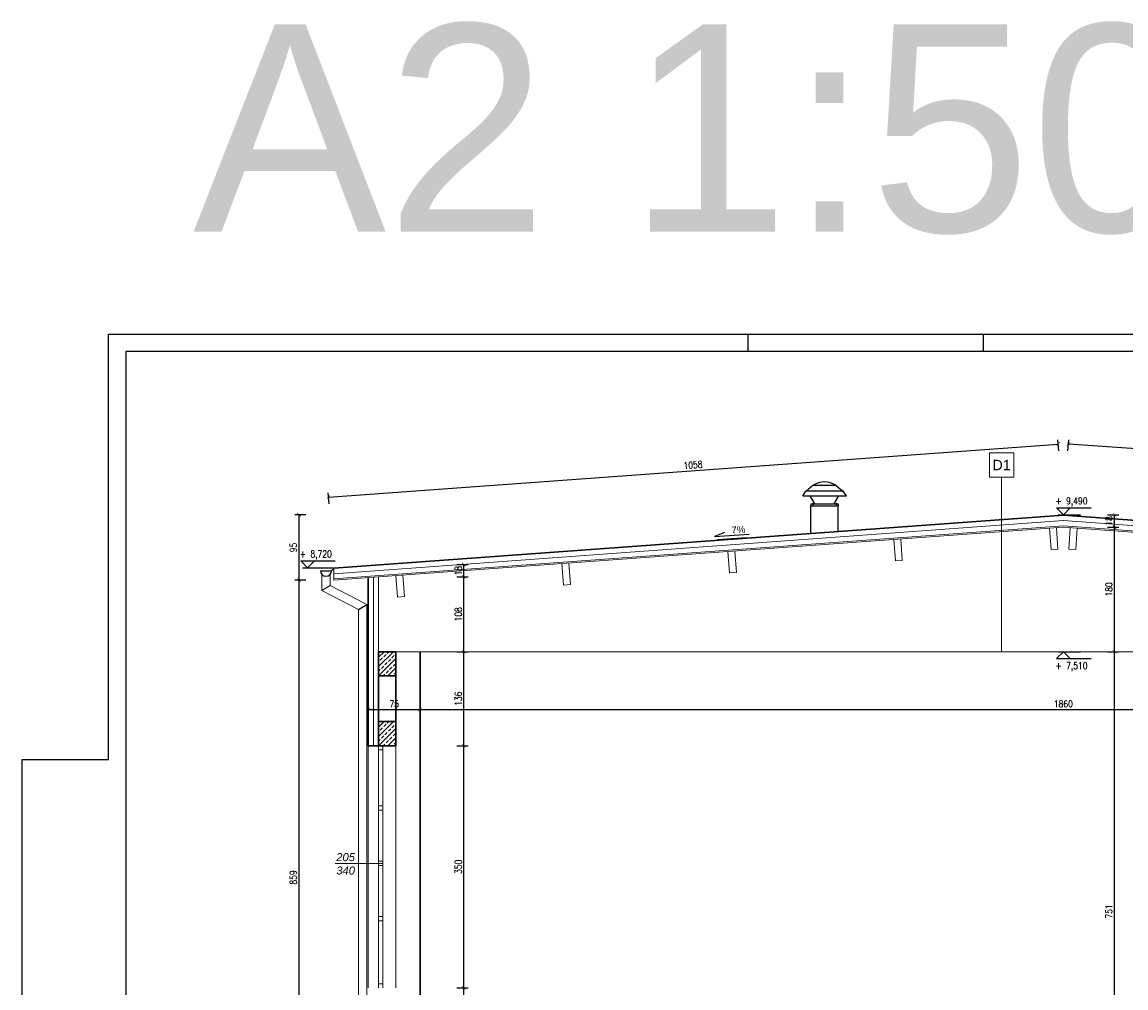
# Model space of a CAD drawing. Header units: millimetres. Extents: x 64838 to 107664, y -36848 to 0.
# Tile 34 of 109: x 72843 to 74439, y -34823 to -33427. Entities that reach past the tile are written whole.
import ezdxf
from ezdxf.enums import TextEntityAlignment as Align

# ---------------------------------------------------------------- set-up
doc = ezdxf.new("R2010")
doc.units = ezdxf.units.MM
doc.layers.get('Defpoints').update_dxf_attribs({"color": 30})
for name, color, linetype, lineweight in [('0.09', 22, 'Continuous', 9), ('izol term', 30, 'BATTING', 0), ('J 0.15', 40, 'Continuous', 15), ('J wymiary', 1, 'Continuous', 9), ('kreskowanie', 250, 'Continuous', 9), ('OPIS', 7, 'Continuous', 5), ('sciany', 252, 'Continuous', 30), ('stolarka_okna', 144, 'Continuous', 0)]:
    doc.layers.add(name, color=color, linetype=linetype, lineweight=lineweight)
for name, color, linetype in [('A_Ściany', 7, 'Continuous'), ('e-cad_cienkie', 1, 'Continuous'), ('e-cad_opisy', 7, 'Continuous')]:
    doc.layers.add(name, color=color, linetype=linetype)
doc.styles.add('e-cad_1', font='simplex.shx', dxfattribs={"width": 0.8})
doc.styles.add('E-CAD_TTF', font='arial.ttf')
doc.styles.get("Standard").update_dxf_attribs({"font": 'arial.ttf'})
doc.linetypes.add('BATTING', pattern='A,0.00254,-2.54,[134,ltypeshp.shx,S=2.54,R=0,X=-2.54,Y=0],-5.08,[134,ltypeshp.shx,S=2.54,R=180,X=2.54,Y=0],-2.54', length=10.16254)
doc.dimstyles.new('e-cad_1_50_[cm]', dxfattribs={"dimscale": 5, "dimtxt": 2, "dimasz": 1, "dimexe": 1.25, "dimexo": 0.625, "dimtad": 1, "dimdec": 0, "dimrnd": 0.1, "dimzin": 1, "dimtxsty": 'e-cad_1', "dimblk": 'ARCHTICK', "dimcen": 2.5, "dimclrd": 7, "dimclre": 7, "dimclrt": 7, "dimadec": 0, "dimazin": 0, "dimtfac": 1, "dimtmove": 1, "dimatfit": 3, "dimldrblk": 'OBLIQUE', "dimfxl": 2, "dimfxlon": 1, "dimarcsym": 0})

# ---------------------------------------------------------------- blocks, each defined once
blk = doc.blocks.new('A2_poziom')
at = {"ltscale": 0.8}
for p, q in [((210, 415), (210, 420)), ((278, 415), (278, 420))]:
    blk.add_line(p, q, dxfattribs=at)
for points in [[(0, 0), (0, 297), (25, 297), (25, 420), (594, 420), (594, 0)], [(30, 5), (589, 5), (589, 415), (30, 415)]]:
    blk.add_lwpolyline(points, close=True)
blk = doc.blocks.new('e-cad_spadek_L')
at = {"layer": 'e-cad_cienkie'}
blk.add_lwpolyline([(2, 1), (5, 0), (-5, 0)], dxfattribs=at)
at = {"layer": 'e-cad_opisy', "style": 'E-CAD_TTF'}
blk.add_attdef('WARTOSC', text='', height=2, dxfattribs=at).set_placement((0, 0.5), align=Align.RIGHT)
blk = doc.blocks.new('_ArchTick')
at = {"color": 0, "linetype": 'ByBlock', "const_width": 0.15}
blk.add_lwpolyline([(-0.5, -0.5), (0.5, 0.5)], dxfattribs=at)
blk = doc.blocks.new('*D524')
at = {"layer": 'Defpoints', "color": 0, "ltscale": 2}
for p in [(73419, -34420.3), (73344, -34500.2), (73419, -34500.2)]:
    blk.add_point(p, dxfattribs=at)
at = {"layer": 'J wymiary', "color": 7, "lineweight": -2, "ltscale": 2}
for p, q in [((73344, -34430.3), (73344, -34414.1)), ((73344, -34420.3), (73419, -34420.3)), ((73419, -34430.3), (73419, -34414.1))]:
    blk.add_line(p, q, dxfattribs=at)
at = {"layer": 'J wymiary', "color": 7, "lineweight": -2, "ltscale": 2, "xscale": 5, "yscale": 5, "zscale": 5, "rotation": 180}
blk.add_blockref('_ArchTick', (73344, -34420.3), dxfattribs=at)
at = {"layer": 'J wymiary', "color": 7, "lineweight": -2, "ltscale": 2, "xscale": 5, "yscale": 5, "zscale": 5}
blk.add_blockref('_ArchTick', (73419, -34420.3), dxfattribs=at)
at = {"layer": 'J wymiary', "color": 7, "ltscale": 2, "insert": (73381.5, -34412.2), "char_height": 10, "attachment_point": 5, "style": 'e-cad_1'}
blk.add_mtext('75', dxfattribs=at)
blk = doc.blocks.new('_Oblique')
at = {"layer": 'kreskowanie', "color": 0, "lineweight": -2}
blk.add_line((-0.5, -0.5), (0.5, 0.5), dxfattribs=at)
blk = doc.blocks.new('*D525')
at = {"layer": 'Defpoints', "color": 0, "ltscale": 2}
for p in [(75279, -34420.3), (73419, -34500.2), (75279, -34641.8)]:
    blk.add_point(p, dxfattribs=at)
at = {"layer": 'J wymiary', "color": 7, "lineweight": -2, "ltscale": 2}
for p, q in [((73419, -34430.3), (73419, -34414.1)), ((73419, -34420.3), (75279, -34420.3)), ((75279, -34430.3), (75279, -34414.1))]:
    blk.add_line(p, q, dxfattribs=at)
at = {"layer": 'J wymiary', "color": 7, "lineweight": -2, "ltscale": 2, "xscale": 5, "yscale": 5, "zscale": 5, "rotation": 180}
blk.add_blockref('_ArchTick', (73419, -34420.3), dxfattribs=at)
at = {"layer": 'J wymiary', "color": 7, "lineweight": -2, "ltscale": 2, "xscale": 5, "yscale": 5, "zscale": 5}
blk.add_blockref('_ArchTick', (75279, -34420.3), dxfattribs=at)
at = {"layer": 'J wymiary', "color": 7, "ltscale": 2, "insert": (74349, -34412.2), "char_height": 10, "attachment_point": 5, "style": 'e-cad_1'}
blk.add_mtext('1860', dxfattribs=at)
blk = doc.blocks.new('*D527')
at = {"layer": 'Defpoints', "color": 0, "ltscale": 2}
for p in [(74313.8, -34336.8), (74422.9, -34336.8), (74313.8, -35087.8)]:
    blk.add_point(p, dxfattribs=at)
at = {"layer": 'J wymiary', "color": 7, "lineweight": -2, "ltscale": 2}
for p, q in [((74412.9, -34336.8), (74429.1, -34336.8)), ((74422.9, -35087.8), (74422.9, -34336.8)), ((74412.9, -35087.8), (74429.1, -35087.8))]:
    blk.add_line(p, q, dxfattribs=at)
at = {"layer": 'J wymiary', "color": 7, "lineweight": -2, "ltscale": 2, "xscale": 5, "yscale": 5, "zscale": 5}
for p, rotation in [((74422.9, -34336.8), 90), ((74422.9, -35087.8), 270)]:
    blk.add_blockref('_ArchTick', p, dxfattribs=dict(at, rotation=rotation))
at = {"layer": 'J wymiary', "color": 7, "ltscale": 2, "insert": (74414.8, -34712.3), "char_height": 10, "attachment_point": 5, "rotation": 90, "style": 'e-cad_1'}
blk.add_mtext('751', dxfattribs=at)
blk = doc.blocks.new('*D528')
at = {"layer": 'Defpoints', "color": 0, "ltscale": 2}
for p in [(74349.8, -34156.8), (74422.9, -34156.8), (74313.8, -34336.8)]:
    blk.add_point(p, dxfattribs=at)
at = {"layer": 'J wymiary', "color": 7, "lineweight": -2, "ltscale": 2}
for p, q in [((74412.9, -34156.8), (74429.1, -34156.8)), ((74422.9, -34336.8), (74422.9, -34156.8)), ((74412.9, -34336.8), (74429.1, -34336.8))]:
    blk.add_line(p, q, dxfattribs=at)
at = {"layer": 'J wymiary', "color": 7, "lineweight": -2, "ltscale": 2, "xscale": 5, "yscale": 5, "zscale": 5}
for p, rotation in [((74422.9, -34156.8), 90), ((74422.9, -34336.8), 270)]:
    blk.add_blockref('_ArchTick', p, dxfattribs=dict(at, rotation=rotation))
at = {"layer": 'J wymiary', "color": 7, "ltscale": 2, "insert": (74414.8, -34246.8), "char_height": 10, "attachment_point": 5, "rotation": 90, "style": 'e-cad_1'}
blk.add_mtext('180', dxfattribs=at)
blk = doc.blocks.new('*D529')
at = {"layer": 'Defpoints', "color": 0, "ltscale": 2}
for p in [(74349, -34138.8), (74422.9, -34138.8), (74349.8, -34156.8)]:
    blk.add_point(p, dxfattribs=at)
at = {"layer": 'J wymiary', "color": 7, "lineweight": -2, "ltscale": 2}
for p, q in [((74412.9, -34138.8), (74429.1, -34138.8)), ((74422.9, -34156.8), (74422.9, -34138.8)), ((74412.9, -34156.8), (74429.1, -34156.8))]:
    blk.add_line(p, q, dxfattribs=at)
at = {"layer": 'J wymiary', "color": 7, "lineweight": -2, "ltscale": 2, "xscale": 5, "yscale": 5, "zscale": 5}
for p, rotation in [((74422.9, -34138.8), 90), ((74422.9, -34156.8), 270)]:
    blk.add_blockref('_ArchTick', p, dxfattribs=dict(at, rotation=rotation))
at = {"layer": 'J wymiary', "color": 7, "ltscale": 2, "insert": (74414.8, -34147.8), "char_height": 10, "attachment_point": 5, "rotation": 90, "style": 'e-cad_1'}
blk.add_mtext('18', dxfattribs=at)
blk = doc.blocks.new('*D533')
at = {"layer": 'Defpoints', "color": 0, "ltscale": 2}
for p in [(73384, -34822.8), (73482.2, -34822.8), (73419, -35087.8)]:
    blk.add_point(p, dxfattribs=at)
at = {"layer": 'J wymiary', "color": 7, "lineweight": -2, "ltscale": 2}
for p, q in [((73472.2, -34822.8), (73488.5, -34822.8)), ((73482.2, -35087.8), (73482.2, -34822.8)), ((73472.2, -35087.8), (73488.5, -35087.8))]:
    blk.add_line(p, q, dxfattribs=at)
at = {"layer": 'J wymiary', "color": 7, "lineweight": -2, "ltscale": 2, "xscale": 5, "yscale": 5, "zscale": 5}
for p, rotation in [((73482.2, -34822.8), 90), ((73482.2, -35087.8), 270)]:
    blk.add_blockref('_ArchTick', p, dxfattribs=dict(at, rotation=rotation))
at = {"layer": 'J wymiary', "color": 7, "ltscale": 2, "insert": (73474.1, -34955.3), "char_height": 10, "attachment_point": 5, "rotation": 90, "style": 'e-cad_1'}
blk.add_mtext('265', dxfattribs=at)
blk = doc.blocks.new('*D534')
at = {"layer": 'Defpoints', "color": 0, "ltscale": 2}
for p in [(73375.7, -34472.8), (73482.2, -34472.8), (73384, -34822.8)]:
    blk.add_point(p, dxfattribs=at)
at = {"layer": 'J wymiary', "color": 7, "lineweight": -2, "ltscale": 2}
for p, q in [((73472.2, -34472.8), (73488.5, -34472.8)), ((73482.2, -34822.8), (73482.2, -34472.8)), ((73472.2, -34822.8), (73488.5, -34822.8))]:
    blk.add_line(p, q, dxfattribs=at)
at = {"layer": 'J wymiary', "color": 7, "lineweight": -2, "ltscale": 2, "xscale": 5, "yscale": 5, "zscale": 5}
for p, rotation in [((73482.2, -34472.8), 90), ((73482.2, -34822.8), 270)]:
    blk.add_blockref('_ArchTick', p, dxfattribs=dict(at, rotation=rotation))
at = {"layer": 'J wymiary', "color": 7, "ltscale": 2, "insert": (73474.1, -34647.8), "char_height": 10, "attachment_point": 5, "rotation": 90, "style": 'e-cad_1'}
blk.add_mtext('350', dxfattribs=at)
blk = doc.blocks.new('*D535')
at = {"layer": 'Defpoints', "color": 0, "ltscale": 2}
for p in [(73392.9, -34336.8), (73482.2, -34336.8), (73375.7, -34472.8)]:
    blk.add_point(p, dxfattribs=at)
at = {"layer": 'J wymiary', "color": 7, "lineweight": -2, "ltscale": 2}
for p, q in [((73472.2, -34336.8), (73488.5, -34336.8)), ((73482.2, -34472.8), (73482.2, -34336.8)), ((73472.2, -34472.8), (73488.5, -34472.8))]:
    blk.add_line(p, q, dxfattribs=at)
at = {"layer": 'J wymiary', "color": 7, "lineweight": -2, "ltscale": 2, "xscale": 5, "yscale": 5, "zscale": 5}
for p, rotation in [((73482.2, -34336.8), 90), ((73482.2, -34472.8), 270)]:
    blk.add_blockref('_ArchTick', p, dxfattribs=dict(at, rotation=rotation))
at = {"layer": 'J wymiary', "color": 7, "ltscale": 2, "insert": (73474.1, -34404.8), "char_height": 10, "attachment_point": 5, "rotation": 90, "style": 'e-cad_1'}
blk.add_mtext('136', dxfattribs=at)
blk = doc.blocks.new('*D536')
at = {"layer": 'Defpoints', "color": 0, "ltscale": 2}
for p in [(73359, -34228.8), (73482.2, -34228.8), (73392.9, -34336.8)]:
    blk.add_point(p, dxfattribs=at)
at = {"layer": 'J wymiary', "color": 7, "lineweight": -2, "ltscale": 2}
for p, q in [((73472.2, -34228.8), (73488.5, -34228.8)), ((73482.2, -34336.8), (73482.2, -34228.8)), ((73472.2, -34336.8), (73488.5, -34336.8))]:
    blk.add_line(p, q, dxfattribs=at)
at = {"layer": 'J wymiary', "color": 7, "lineweight": -2, "ltscale": 2, "xscale": 5, "yscale": 5, "zscale": 5}
for p, rotation in [((73482.2, -34228.8), 90), ((73482.2, -34336.8), 270)]:
    blk.add_blockref('_ArchTick', p, dxfattribs=dict(at, rotation=rotation))
at = {"layer": 'J wymiary', "color": 7, "ltscale": 2, "insert": (73474.1, -34282.8), "char_height": 10, "attachment_point": 5, "rotation": 90, "style": 'e-cad_1'}
blk.add_mtext('108', dxfattribs=at)
blk = doc.blocks.new('*D537')
at = {"layer": 'Defpoints', "color": 0, "ltscale": 2}
for p in [(73359.4, -34210.8), (73482.2, -34210.8), (73359, -34228.8)]:
    blk.add_point(p, dxfattribs=at)
at = {"layer": 'J wymiary', "color": 7, "lineweight": -2, "ltscale": 2}
for p, q in [((73472.2, -34210.8), (73488.5, -34210.8)), ((73482.2, -34228.8), (73482.2, -34210.8)), ((73472.2, -34228.8), (73488.5, -34228.8))]:
    blk.add_line(p, q, dxfattribs=at)
at = {"layer": 'J wymiary', "color": 7, "lineweight": -2, "ltscale": 2, "xscale": 5, "yscale": 5, "zscale": 5}
for p, rotation in [((73482.2, -34210.8), 90), ((73482.2, -34228.8), 270)]:
    blk.add_blockref('_ArchTick', p, dxfattribs=dict(at, rotation=rotation))
at = {"layer": 'J wymiary', "color": 7, "ltscale": 2, "insert": (73474.1, -34219.8), "char_height": 10, "attachment_point": 5, "rotation": 90, "style": 'e-cad_1'}
blk.add_mtext('18', dxfattribs=at)
blk = doc.blocks.new('*D539')
at = {"layer": 'Defpoints', "color": 0, "ltscale": 2}
for p in [(73243.9, -34233.6), (73294, -34233.6), (73344, -35092.8)]:
    blk.add_point(p, dxfattribs=at)
at = {"layer": 'J wymiary', "color": 7, "lineweight": -2, "ltscale": 2}
for p, q in [((73253.9, -34233.6), (73237.7, -34233.6)), ((73243.9, -35092.8), (73243.9, -34233.6)), ((73253.9, -35092.8), (73237.7, -35092.8))]:
    blk.add_line(p, q, dxfattribs=at)
at = {"layer": 'J wymiary', "color": 7, "lineweight": -2, "ltscale": 2, "xscale": 5, "yscale": 5, "zscale": 5}
for p, rotation in [((73243.9, -34233.6), 90), ((73243.9, -35092.8), 270)]:
    blk.add_blockref('_ArchTick', p, dxfattribs=dict(at, rotation=rotation))
at = {"layer": 'J wymiary', "color": 7, "ltscale": 2, "insert": (73235.8, -34663.2), "char_height": 10, "attachment_point": 5, "rotation": 90, "style": 'e-cad_1'}
blk.add_mtext('859', dxfattribs=at)
blk = doc.blocks.new('*D540')
at = {"layer": 'Defpoints', "color": 0, "ltscale": 2}
for p in [(73243.9, -34138.8), (74349, -34138.8), (73294, -34233.6)]:
    blk.add_point(p, dxfattribs=at)
at = {"layer": 'J wymiary', "color": 7, "lineweight": -2, "ltscale": 2}
for p, q in [((73253.9, -34138.8), (73237.7, -34138.8)), ((73243.9, -34233.6), (73243.9, -34138.8)), ((73253.9, -34233.6), (73237.7, -34233.6))]:
    blk.add_line(p, q, dxfattribs=at)
at = {"layer": 'J wymiary', "color": 7, "lineweight": -2, "ltscale": 2, "xscale": 5, "yscale": 5, "zscale": 5}
for p, rotation in [((73243.9, -34138.8), 90), ((73243.9, -34233.6), 270)]:
    blk.add_blockref('_ArchTick', p, dxfattribs=dict(at, rotation=rotation))
at = {"layer": 'J wymiary', "color": 7, "ltscale": 2, "insert": (73235.8, -34186.2), "char_height": 10, "attachment_point": 5, "rotation": 90, "style": 'e-cad_1'}
blk.add_mtext('95', dxfattribs=at)
blk = doc.blocks.new('*D543')
at = {"layer": 'Defpoints', "color": 0, "ltscale": 2}
for p in [(74349, -34138.8), (75454.1, -34138.8), (75404, -34233.6)]:
    blk.add_point(p, dxfattribs=at)
at = {"layer": 'J wymiary', "color": 7, "lineweight": -2, "ltscale": 2}
for p, q in [((75444.1, -34138.8), (75460.3, -34138.8)), ((75454.1, -34233.6), (75454.1, -34138.8)), ((75444.1, -34233.6), (75460.3, -34233.6))]:
    blk.add_line(p, q, dxfattribs=at)
at = {"layer": 'J wymiary', "color": 7, "lineweight": -2, "ltscale": 2, "xscale": 5, "yscale": 5, "zscale": 5}
for p, rotation in [((75454.1, -34138.8), 89.99818053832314), ((75454.1, -34233.6), 269.9981805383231)]:
    blk.add_blockref('_ArchTick', p, dxfattribs=dict(at, rotation=rotation))
at = {"layer": 'J wymiary', "color": 7, "ltscale": 2, "insert": (75445.9, -34186.2), "char_height": 10, "attachment_point": 5, "rotation": 89.9982, "style": 'e-cad_1'}
blk.add_mtext('95', dxfattribs=at)
blk = doc.blocks.new('*D547')
at = {"layer": 'Defpoints', "color": 0, "ltscale": 2}
for p in [(74341.6, -34036.6), (74349, -34138.8), (73294, -34215.5)]:
    blk.add_point(p, dxfattribs=at)
at = {"layer": 'J wymiary', "color": 7, "lineweight": -2, "ltscale": 2}
for p, q in [((73286.6, -34113.4), (74341.6, -34036.6)), ((74342.3, -34046.6), (74341.1, -34030.4)), ((73287.3, -34123.3), (73286.1, -34107.1))]:
    blk.add_line(p, q, dxfattribs=at)
at = {"layer": 'J wymiary', "color": 7, "lineweight": -2, "ltscale": 2, "xscale": 5, "yscale": 5, "zscale": 5}
for p, rotation in [((74341.6, -34036.6), 4.15964347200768), ((73286.6, -34113.4), 184.1596434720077)]:
    blk.add_blockref('_ArchTick', p, dxfattribs=dict(at, rotation=rotation))
at = {"layer": 'J wymiary', "color": 7, "ltscale": 2, "insert": (73813.5, -34066.9), "char_height": 10, "attachment_point": 5, "rotation": 4.1596, "style": 'e-cad_1'}
blk.add_mtext('1058', dxfattribs=at)
blk = doc.blocks.new('*D548')
at = {"layer": 'Defpoints', "color": 0, "ltscale": 2}
for p in [(74356.4, -34036.6), (74349, -34138.8), (75404, -34215.5)]:
    blk.add_point(p, dxfattribs=at)
at = {"layer": 'J wymiary', "color": 7, "lineweight": -2, "ltscale": 2}
for p, q in [((74355.7, -34046.6), (74356.9, -34030.4)), ((75411.4, -34113.4), (74356.4, -34036.6)), ((75410.7, -34123.3), (75411.9, -34107.1))]:
    blk.add_line(p, q, dxfattribs=at)
at = {"layer": 'J wymiary', "color": 7, "lineweight": -2, "ltscale": 2, "xscale": 5, "yscale": 5, "zscale": 5}
for p, rotation in [((74356.4, -34036.6), 175.8403565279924), ((75411.4, -34113.4), 355.8403565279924)]:
    blk.add_blockref('_ArchTick', p, dxfattribs=dict(at, rotation=rotation))
at = {"layer": 'J wymiary', "color": 7, "ltscale": 2, "insert": (74884.5, -34066.9), "char_height": 10, "attachment_point": 5, "rotation": 355.8404, "style": 'e-cad_1'}
blk.add_mtext('1058', dxfattribs=at)
blk = doc.blocks.new('e-cad_kota_3')
blk.add_line((-2, 2), (8, 2))
blk.add_lwpolyline([(-2, 2), (0, 0), (2, 2)])
at = {"style": 'e-cad_1', "width": 0.8}
blk.add_attdef('ZNAK', text='', height=2, dxfattribs=at).set_placement((-0.5, 3), align=Align.RIGHT)
blk.add_attdef('RZEDNA', (0.8, 3), '', height=2, dxfattribs=at)
blk = doc.blocks.new('e-cad_kota_3_1')
blk.add_line((-2, -2), (8, -2))
blk.add_lwpolyline([(-2, -2), (0, 0), (2, -2)])
at = {"style": 'e-cad_1', "width": 0.8}
blk.add_attdef('ZNAK', text='', height=2, dxfattribs=at).set_placement((-0.5, -5), align=Align.RIGHT)
blk.add_attdef('RZEDNA', (0.8, -5), '', height=2, dxfattribs=at)

msp = doc.modelspace()

# ---------------------------------------------------------------- hatches: boundary and pattern name
at = {"layer": 'A_Ściany'}
h = msp.add_hatch(dxfattribs=at)
h.set_pattern_fill('ANSI33', color=256, scale=1.5, style=0)
h.set_pattern_definition([(45, (66641.343, -6106.8125), (-6.735192, 6.735192), []), (45, (66648.078, -6106.8125), (-6.735192, 6.735192), [4.7625, -2.38125])])
h.paths.add_polyline_path([(73384, -34336.84), (73371.5, -34336.84), (73371.5, -34371.84), (73384, -34371.84)])
h.paths.add_polyline_path([(73371.5, -34336.84), (73359, -34336.84), (73359, -34371.84), (73371.5, -34371.84)])
h = msp.add_hatch(dxfattribs=at)
h.set_pattern_fill('ANSI33', color=256, scale=1.5, style=0)
h.set_pattern_definition([(45, (66641.343, -6207.8125), (-6.735192, 6.735192), []), (45, (66648.078, -6207.8125), (-6.735192, 6.735192), [4.7625, -2.38125])])
h.paths.add_polyline_path([(73384, -34437.84), (73371.5, -34437.84), (73371.5, -34472.84), (73384, -34472.84)])
h.paths.add_polyline_path([(73371.5, -34437.84), (73359, -34437.84), (73359, -34472.84), (73371.5, -34472.84)])

# ---------------------------------------------------------------- linework, layer by layer
for p, q in [((73972.08, -34111.41), (73976.55, -34105.01)), ((73977.24, -34104.25), (74030.07, -34104.2)), ((73986.58, -34096.71), (73979.88, -34102.54)), ((73987.2, -34096.26), (74020.1, -34096.23)), ((74020.08, -34096.22), (74020.1, -34096.23)), ((74020.72, -34096.67), (74027.43, -34102.49)), ((74035.25, -34111.34), (74030.77, -34104.96)), ((73972.08, -34111.41), (74035.25, -34111.34)), ((73983.04, -34111.45), (73983.12, -34111.4)), ((73989.69, -34122.94), (73983.04, -34111.45)), ((73986.8, -34122.06), (73986.81, -34126.72)), ((73992.16, -34111.39), (74015.17, -34111.36)), ((74017.66, -34122.92), (74024.29, -34111.41)), ((74020.55, -34122.03), (74020.55, -34126.69)), ((74022.07, -34115.25), (74024.29, -34111.41)), ((74022.16, -34115.3), (74024.38, -34111.46)), ((74024.29, -34111.41), (74024.2, -34111.36)), ((74024.38, -34111.46), (74024.29, -34111.41)), ((73983.7, -34165.36), (73983.66, -34126.02)), ((73983.73, -34122.95), (74023.61, -34122.91)), ((73983.73, -34122.95), (73983.74, -34126.02)), ((73983.74, -34126.02), (74023.62, -34125.98)), ((73983.74, -34126.02), (74023.62, -34125.98)), ((74023.61, -34122.91), (74023.62, -34125.98)), ((74023.63, -34162.46), (74023.62, -34125.98))]:
    msp.add_line(p, q)
for centre, radius, start, end in [((73979.81, -34107.3), 3.99, 115.20717, 145.05783), ((73974.86, -34096.78), 7.64, 295.20717, 311.04887), ((73989.2, -34099.71), 3.99, 109.08623, 131.04887), ((73985.39, -34088.73), 7.64, 289.08623, 301.06039), ((74003.65, -34119.04), 27.75, 59.05528, 121.06039), ((74021.42, -34089.5), 6.73, 238.6482, 252.54774), ((74018.11, -34099.68), 3.99, 49.0668, 71.02943), ((74032.43, -34096.72), 7.64, 229.0668, 244.9085), ((74027.5, -34107.25), 3.99, 35.05783, 64.9085)]:
    msp.add_arc(centre, radius, start, end)
at = {"layer": '0.09'}
for p, q in [((73359, -34228.84), (74349, -34156.84)), ((74331.21, -34189.21), (74329.02, -34158.29)), ((74338.99, -34157.58), (74341.18, -34188.5)), ((75339, -34228.84), (74349, -34156.84)), ((74359.01, -34157.58), (74356.82, -34188.5)), ((74366.8, -34189.21), (74368.99, -34158.29)), ((74106.21, -34205.57), (74104.02, -34174.65)), ((74113.99, -34173.94), (74116.18, -34204.86)), ((73866.21, -34223.03), (73864.02, -34192.1)), ((73873.99, -34191.4), (73876.18, -34222.32)), ((74341.18, -34188.5), (74331.21, -34189.21)), ((74356.82, -34188.5), (74366.8, -34189.21)), ((73626.21, -34240.48), (73624.02, -34209.56)), ((73633.99, -34208.85), (73636.18, -34239.77)), ((74116.18, -34204.86), (74106.21, -34205.57)), ((73359, -34336.84), (73359, -34228.84)), ((73386.21, -34257.94), (73384.02, -34227.01)), ((73393.99, -34226.31), (73396.18, -34257.23)), ((73876.18, -34222.32), (73866.21, -34223.03)), ((73636.18, -34239.77), (73626.21, -34240.48)), ((73396.18, -34257.23), (73386.21, -34257.94)), ((73359, -34336.84), (75339, -34336.84))]:
    msp.add_line(p, q, dxfattribs=at)
at = {"layer": 'A_Ściany'}
for p, q in [((73294, -34216.52), (73290.86, -34219.84)), ((73294, -34216.47), (73294, -34215.77)), ((73274.86, -34219.84), (73290.86, -34219.84)), ((73274.86, -34219.84), (73290.86, -34219.84)), ((73329.93, -34275.67), (73341.93, -34268.36)), ((73344, -34472.84), (73384, -34472.84))]:
    msp.add_line(p, q, dxfattribs=at)
msp.add_arc((73282.86, -34219.84), 8, 180, 0, dxfattribs=at)
msp.add_arc((73282.86, -34219.84), 8, 180, 0, dxfattribs=at)
at = {"layer": 'e-cad_cienkie', "ltscale": 2}
for p, q in [((74341.5, -34138.79), (74374, -34138.79)), ((73890.34, -34172.15), (73849.64, -34175.11)), ((73248.85, -34215.52), (73294, -34215.77)), ((74341.5, -34336.84), (74374, -34336.84))]:
    msp.add_line(p, q, dxfattribs=at)
at = {"layer": 'izol term', "linetype": 'BATTING', "ltscale": 0.7}
for p, q in [((74349.06, -34147.27), (73294, -34224.03)), ((74348.95, -34147.27), (75404, -34224.03))]:
    msp.add_line(p, q, dxfattribs=at)
at = {"layer": 'izol term', "linetype": 'BATTING', "ltscale": 0.65}
msp.add_line((73351.5, -34472.84), (73351.5, -34229.39), dxfattribs=at)
at = {"layer": 'J 0.15'}
for p, q in [((73294, -34215.52), (74349, -34138.79)), ((73294, -34216.52), (74349, -34139.8)), ((75404, -34215.55), (74349, -34138.79)), ((75404, -34216.55), (74349, -34139.8)), ((73294, -34231.56), (74349, -34154.84)), ((75404, -34231.59), (74349, -34154.84)), ((73294, -34233.57), (73294, -34215.52)), ((73294, -34233.57), (73359, -34228.84))]:
    msp.add_line(p, q, dxfattribs=at)
at = {"layer": 'OPIS', "ltscale": 50}
msp.add_line((74259.71, -34336.84, 0), (74259.71, -34084.43, 0), dxfattribs=at)
at = {"layer": 'OPIS'}
for p, q in [((73294, -34216.52), (73290.86, -34219.84)), ((73276.86, -34225.13), (73276.86, -34248.31)), ((73276.86, -34225.13), (73276.86, -34248.31)), ((73288.86, -34225.13), (73288.86, -34240.99)), ((73288.86, -34225.13), (73288.86, -34240.99)), ((73288.86, -34240.99), (73276.86, -34248.31)), ((73288.86, -34240.99), (73276.86, -34248.31)), ((73276.86, -34248.31), (73329.93, -34275.67)), ((73288.86, -34240.99), (73341.93, -34268.36)), ((73329.93, -34275.67), (73341.93, -34268.36)), ((73329.93, -34275.67), (73329.93, -35142.84)), ((73341.93, -34268.36), (73341.93, -35142.84)), ((73296.1, -34642.91), (73365, -34642.91))]:
    msp.add_line(p, q, dxfattribs=at)
at = {"layer": 'OPIS', "ltscale": 50, "elevation": 0}
msp.add_lwpolyline([(74242.21, -34084.43), (74277.21, -34084.43), (74277.21, -34049.43), (74242.21, -34049.43)], close=True, dxfattribs=at)
at = {"layer": 'sciany'}
for p, q in [((73344, -34229.93), (73344, -34472.84)), ((73359, -34336.84), (73359, -34472.84)), ((73359, -34336.84), (73384, -34336.84)), ((73384, -34336.84), (73384, -34472.84)), ((73419, -35282.84), (73419, -34336.84)), ((73359, -34371.84), (73384, -34371.84)), ((73359, -34437.84), (73384, -34437.84)), ((73344, -34472.84), (73384, -34472.84))]:
    msp.add_line(p, q, dxfattribs=at)
at = {"layer": 'stolarka_okna'}
for p, q in [((73344, -34822.84), (73344, -34472.84)), ((73359, -34472.84), (73359, -34822.84)), ((73365, -34472.84), (73365, -34822.84)), ((73384, -34822.84), (73384, -34472.84)), ((73365, -34478.84), (73359, -34478.84)), ((73365, -34478.84), (73359, -34478.84)), ((73365, -34559.84), (73359, -34559.84)), ((73365, -34565.84), (73359, -34565.84)), ((73365, -34639.84), (73359, -34639.84)), ((73365, -34645.84), (73359, -34645.84)), ((73365, -34719.84), (73359, -34719.84)), ((73365, -34725.84), (73359, -34725.84)), ((73365, -34816.84), (73359, -34816.84))]:
    msp.add_line(p, q, dxfattribs=at)

# ---------------------------------------------------------------- block references
at = {"layer": 'e-cad_opisy', "ltscale": 2, "xscale": 5, "yscale": 5, "zscale": 5}
msp.add_blockref('A2_poziom', (72843.45, -35977.82), dxfattribs=at)
for name, p, values in [('e-cad_kota_3', (74349, -34138.79), {'RZEDNA': '9,490', 'ZNAK': '+'}), ('e-cad_kota_3', (73256.35, -34215.52), {'RZEDNA': '8,720', 'ZNAK': '+'}), ('e-cad_kota_3_1', (74349, -34336.84), {'RZEDNA': '7,510', 'ZNAK': '+'})]:
    msp.add_blockref(name, p, dxfattribs=at).add_auto_attribs(values)
at = {"layer": 'e-cad_opisy', "ltscale": 2}
ref = msp.add_blockref('e-cad_spadek_L', (73869.63, -34168.65), dxfattribs=dict(at, xscale=-5, yscale=5.000000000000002, zscale=5, rotation=4.15990408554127))
ref.add_attrib('WARTOSC', '7%', dxfattribs={"ltscale": 2, "height": 10, "rotation": 4.1599, "style": 'E-CAD_TTF'}).set_placement((73889.59, -34164.69), align=Align.RIGHT)

# ---------------------------------------------------------------- texts
at = {"layer": 'OPIS', "insert": (73812.77, -33582.02), "char_height": 300, "width": 1945.3033, "attachment_point": 5, "line_spacing_factor": 0.857143}
msp.add_mtext('{\\fArial|b0|i0|c0|p34;A2 1:50}', dxfattribs=at)
at = {"layer": 'OPIS', "linetype": 'Continuous', "insert": (74259.71, -34066.93, 0), "char_height": 15, "width": 21.2111, "attachment_point": 5}
msp.add_mtext('{\\A1;D1}', dxfattribs=at)
at = {"layer": 'OPIS', "insert": (73311.24, -34643.53), "char_height": 11.616, "width": 195.9081, "attachment_point": 5}
msp.add_mtext('{\\fArial|b0|i1|c238|p18;205\\P340}', dxfattribs=at)

# ---------------------------------------------------------------- dimensions: what is measured, and where the dimension line sits
at = {"layer": 'J wymiary', "ltscale": 2}
for p1, distance, picture, middle in [((73294, -34215.52), 102.43, '*D547', (73813.48, -34066.89)), ((75404, -34215.52), -102.43, '*D548', (74884.52, -34066.89))]:
    dim = msp.add_aligned_dim(p1=p1, p2=(74349, -34138.79), distance=distance, dimstyle='e-cad_1_50_[cm]', dxfattribs=at)
    dim.commit()
    dim.dimension.update_dxf_attribs({"geometry": picture, "text_midpoint": middle})
for base, p1, p2, angle, picture, middle in [((73243.93, -34138.79), (73294, -34233.57), (74349, -34138.79), 90, '*D540', (73235.81, -34186.18)), ((74422.9, -34138.79), (74349.81, -34156.78), (74349, -34138.79), 90, '*D529', (74414.77, -34147.79)), ((75454.08, -34138.83), (75404, -34233.6), (74349, -34138.79), 89.99818, '*D543', (75445.95, -34186.21)), ((74422.9, -34156.78), (74313.81, -34336.84), (74349.81, -34156.78), 90, '*D528', (74414.77, -34246.81)), ((73482.24, -34210.76), (73359, -34228.85), (73359.43, -34210.76), 90, '*D537', (73474.11, -34219.81)), ((73243.93, -34233.57), (73344, -35092.84), (73294, -34233.57), 90, '*D539', (73235.81, -34663.21)), ((73482.24, -34228.85), (73392.93, -34336.84), (73359, -34228.85), 90, '*D536', (73474.11, -34282.85)), ((73482.24, -34336.84), (73375.66, -34472.84), (73392.93, -34336.84), 90, '*D535', (73474.11, -34404.84)), ((74422.9, -34336.84), (74313.81, -35087.84), (74313.81, -34336.84), 90, '*D527', (74414.77, -34712.34)), ((73482.24, -34472.84), (73384, -34822.84), (73375.66, -34472.84), 90, '*D534', (73474.11, -34647.84)), ((73482.24, -34822.84), (73419, -35087.84), (73384, -34822.84), 90, '*D533', (73474.11, -34955.34))]:
    dim = msp.add_linear_dim(base=base, p1=p1, p2=p2, angle=angle, dimstyle='e-cad_1_50_[cm]', dxfattribs=at)
    dim.commit()
    dim.dimension.update_dxf_attribs({"geometry": picture, "text_midpoint": middle})
for base, p1, p2, picture, middle in [((73419, -34420.34), (73344, -34500.23), (73419, -34500.23), '*D524', (73381.5, -34412.21)), ((75279, -34420.34), (73419, -34500.23), (75279, -34641.81), '*D525', (74349, -34412.21))]:
    dim = msp.add_linear_dim(base=base, p1=p1, p2=p2, dimstyle='e-cad_1_50_[cm]', dxfattribs=at)
    dim.commit()
    dim.dimension.update_dxf_attribs({"geometry": picture, "text_midpoint": middle})

doc.saveas('drawing.dxf')
